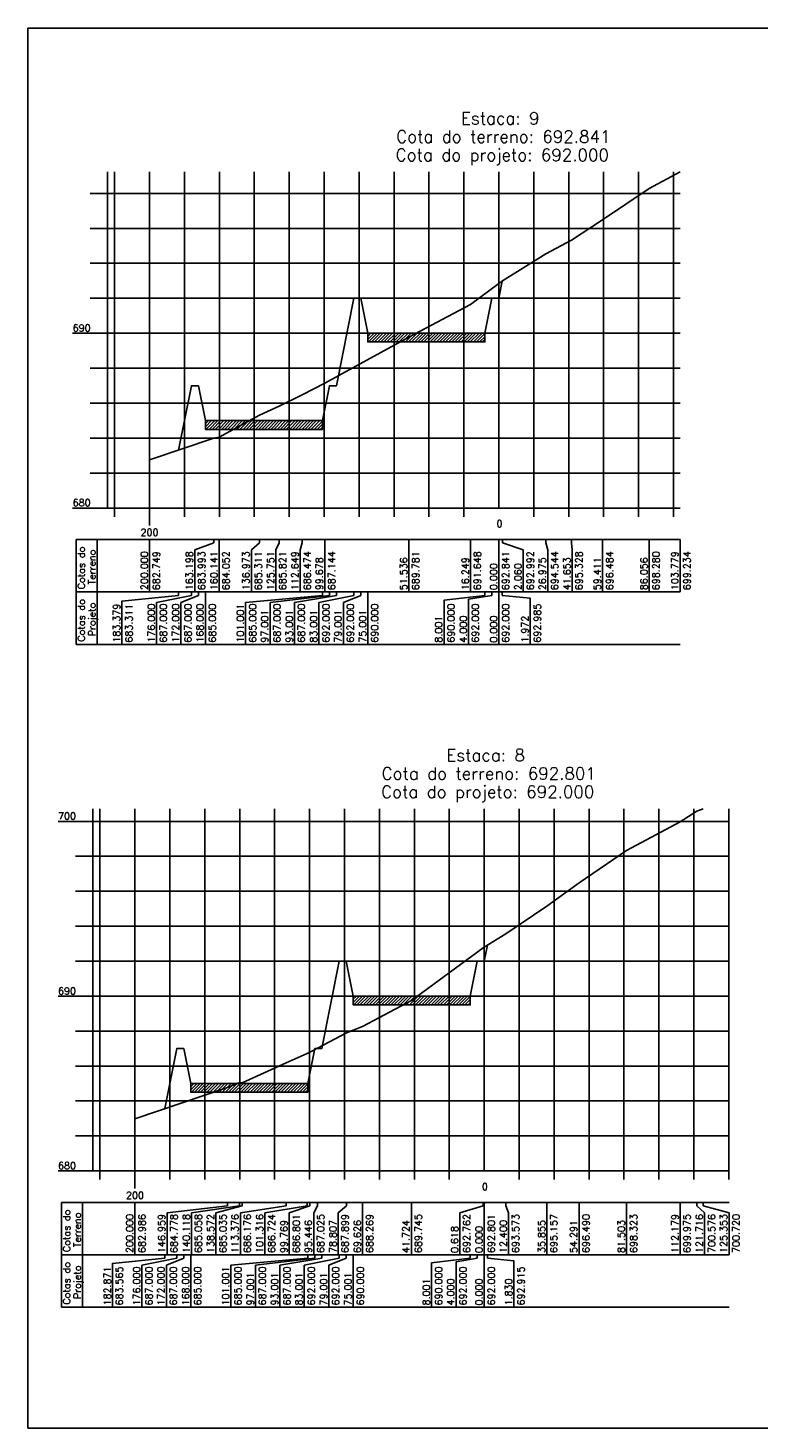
# Model space of a CAD drawing. Header units: inches. Extents: x 380 to 1905, y 508 to 2199.
# Tile 9 of 11: x 1346 to 1555, y 1425 to 1826. Entities that reach past the tile are written whole.
import ezdxf

# ---------------------------------------------------------------- set-up
doc = ezdxf.new("R2010")
doc.units = ezdxf.units.IN
doc.header["$MEASUREMENT"] = 0
doc.linetypes.add('CONTINUO', pattern=[0])
for name, color, linetype in [('PROJETO', 104, 'Continuous'), ('SELO', 11, 'Continuous'), ('TERRENO', 22, 'Continuous'), ('TG', 7, 'CONTINUO'), ('Vp', 2, 'Continuous')]:
    doc.layers.add(name, color=color, linetype=linetype)
doc.styles.add('SIMPLEX', font='simplex', dxfattribs={"height": 0.2})

msp = doc.modelspace()

# ---------------------------------------------------------------- hatches: boundary and pattern name
at = {"layer": 'SELO'}
h = msp.add_hatch(dxfattribs=at)
h.set_pattern_fill('ANSI31', color=256, scale=5, style=0)
h.set_pattern_definition([(45, (-1372.137, 1642.07926), (-0.44194174, 0.44194174), [])])
h.paths.add_polyline_path([(1442.87, 1738.28), (1476.37, 1738.28), (1476.37, 1735.78), (1442.87, 1735.78)])
h = msp.add_hatch(dxfattribs=at)
h.set_pattern_fill('ANSI31', color=256, scale=5, style=0)
h.set_pattern_definition([(45, (-1418.637, 1617.07926), (-0.44194174, 0.44194174), [])])
h.paths.add_polyline_path([(1396.37, 1713.28), (1429.87, 1713.28), (1429.87, 1710.78), (1396.37, 1710.78)])
h = msp.add_hatch(dxfattribs=at)
h.set_pattern_fill('ANSI31', color=256, scale=5, style=0)
h.set_pattern_definition([(45, (-1376.3167, 1452.4486), (-0.44194174, 0.44194174), [])])
h.paths.add_polyline_path([(1438.69, 1548.65), (1472.19, 1548.65), (1472.19, 1546.15), (1438.69, 1546.15)])
h = msp.add_hatch(dxfattribs=at)
h.set_pattern_fill('ANSI31', color=256, scale=5, style=0)
h.set_pattern_definition([(45, (-1422.8167, 1427.4486), (-0.44194174, 0.44194174), [])])
h.paths.add_polyline_path([(1392.19, 1523.65), (1425.69, 1523.65), (1425.69, 1521.15), (1392.19, 1521.15)])

# ---------------------------------------------------------------- linework, layer by layer
at = {"layer": 'PROJETO', "flags": 128}
for points in [[(1388.68, 1704.83), (1392.37, 1723.28), (1392.37, 1723.28), (1394.37, 1723.28), (1396.37, 1713.28), (1429.87, 1713.28), (1431.87, 1723.28), (1433.87, 1723.28), (1438.87, 1748.28), (1440.87, 1748.28), (1442.87, 1738.28), (1476.37, 1738.28), (1478.37, 1748.28), (1480.37, 1748.28), (1480.37, 1748.28), (1480.37, 1748.28), (1480.37, 1748.28), (1481.36, 1753.2)], [(1384.76, 1516.47), (1388.19, 1533.65), (1388.19, 1533.65), (1390.19, 1533.65), (1392.19, 1523.65), (1425.69, 1523.65), (1427.69, 1533.65), (1429.69, 1533.65), (1434.69, 1558.65), (1436.69, 1558.65), (1438.69, 1548.65), (1472.19, 1548.65), (1474.19, 1558.65), (1476.19, 1558.65), (1476.19, 1558.65), (1476.19, 1558.65), (1476.19, 1558.65), (1477.11, 1563.22)]]:
    msp.add_lwpolyline(points, dxfattribs=at)
at = {"layer": 'SELO'}
for points in [[(1442.87, 1738.28), (1476.37, 1738.28), (1476.37, 1735.78), (1442.87, 1735.78)], [(1396.37, 1713.28), (1429.87, 1713.28), (1429.87, 1710.78), (1396.37, 1710.78)], [(1438.69, 1548.65), (1472.19, 1548.65), (1472.19, 1546.15), (1438.69, 1546.15)], [(1392.19, 1523.65), (1425.69, 1523.65), (1425.69, 1521.15), (1392.19, 1521.15)]]:
    msp.add_lwpolyline(points, close=True, dxfattribs=at)
at = {"layer": 'TERRENO', "flags": 128}
for points in [[(1380.37, 1702.02), (1398.77, 1708.24), (1400.3, 1708.54), (1411.89, 1714.83), (1417.5, 1717.38), (1424.05, 1720.65), (1430.53, 1724), (1454.6, 1737.18), (1472.25, 1746.52), (1480.37, 1752.48), (1481.4, 1753.24), (1493.86, 1761), (1501.2, 1764.92), (1510.08, 1770.7), (1523.4, 1779.68), (1532.26, 1784.45)], [(1376.19, 1513.58), (1402.71, 1522.54), (1406.13, 1523.94), (1406.91, 1523.82), (1419.5, 1529.53), (1425.53, 1532.27), (1426.31, 1532.65), (1428.47, 1533.77), (1436.79, 1538.14), (1441.38, 1539.99), (1455.33, 1547.37), (1475.88, 1562.46), (1476.19, 1562.65), (1482.39, 1566.51), (1494.12, 1574.43), (1503.34, 1581.1), (1516.94, 1590.26), (1532.28, 1598.52), (1537.05, 1601.53), (1538.87, 1602.25)]]:
    msp.add_lwpolyline(points, dxfattribs=at)
at = {"layer": 'TG', "color": 4, "linetype": 'CONTINUO', "flags": 128}
for points in [[(1368.37, 1688.28), (1368.37, 1784.45)], [(1480.37, 1688.28), (1480.37, 1784.45)], [(1363.37, 1778.28), (1368.37, 1778.28)], [(1363.37, 1768.28), (1368.37, 1768.28)], [(1363.37, 1758.28), (1368.37, 1758.28)], [(1363.37, 1748.28), (1368.37, 1748.28)], [(1358.37, 1738.28), (1368.37, 1738.28)], [(1363.37, 1728.28), (1368.37, 1728.28)], [(1363.37, 1718.28), (1368.37, 1718.28)], [(1363.37, 1708.28), (1368.37, 1708.28)], [(1363.37, 1698.28), (1368.37, 1698.28)], [(1358.37, 1688.28), (1368.37, 1688.28)], [(1368.37, 1688.28), (1532.26, 1688.28)], [(1370.37, 1685.78), (1370.37, 1688.28)], [(1380.37, 1683.28), (1380.37, 1688.28)], [(1390.37, 1685.78), (1390.37, 1688.28)], [(1400.37, 1685.78), (1400.37, 1688.28)], [(1410.37, 1685.78), (1410.37, 1688.28)], [(1420.37, 1685.78), (1420.37, 1688.28)], [(1430.37, 1685.78), (1430.37, 1688.28)], [(1440.37, 1685.78), (1440.37, 1688.28)], [(1450.37, 1685.78), (1450.37, 1688.28)], [(1460.37, 1685.78), (1460.37, 1688.28)], [(1470.37, 1685.78), (1470.37, 1688.28)], [(1490.37, 1685.78), (1490.37, 1688.28)], [(1500.37, 1685.78), (1500.37, 1688.28)], [(1510.37, 1685.78), (1510.37, 1688.28)], [(1520.37, 1685.78), (1520.37, 1688.28)], [(1530.37, 1685.78), (1530.37, 1688.28)], [(1364.19, 1498.65), (1364.19, 1602.25)], [(1476.19, 1498.65), (1476.19, 1602.25)], [(1354.19, 1598.65), (1364.19, 1598.65)], [(1359.19, 1588.65), (1364.19, 1588.65)], [(1359.19, 1578.65), (1364.19, 1578.65)], [(1359.19, 1568.65), (1364.19, 1568.65)], [(1359.19, 1558.65), (1364.19, 1558.65)], [(1354.19, 1548.65), (1364.19, 1548.65)], [(1359.19, 1538.65), (1364.19, 1538.65)], [(1359.19, 1528.65), (1364.19, 1528.65)], [(1359.19, 1518.65), (1364.19, 1518.65)], [(1359.19, 1508.65), (1364.19, 1508.65)], [(1354.19, 1498.65), (1364.19, 1498.65)], [(1364.19, 1498.65), (1546.28, 1498.65)], [(1366.19, 1496.15), (1366.19, 1498.65)], [(1376.19, 1493.65), (1376.19, 1498.65)], [(1386.19, 1496.15), (1386.19, 1498.65)], [(1396.19, 1496.15), (1396.19, 1498.65)], [(1406.19, 1496.15), (1406.19, 1498.65)], [(1416.19, 1496.15), (1416.19, 1498.65)], [(1426.19, 1496.15), (1426.19, 1498.65)], [(1436.19, 1496.15), (1436.19, 1498.65)], [(1446.19, 1496.15), (1446.19, 1498.65)], [(1456.19, 1496.15), (1456.19, 1498.65)], [(1466.19, 1496.15), (1466.19, 1498.65)], [(1486.19, 1496.15), (1486.19, 1498.65)], [(1496.19, 1496.15), (1496.19, 1498.65)], [(1506.19, 1496.15), (1506.19, 1498.65)], [(1516.19, 1496.15), (1516.19, 1498.65)], [(1526.19, 1496.15), (1526.19, 1498.65)], [(1536.19, 1496.15), (1536.19, 1498.65)], [(1546.19, 1496.15), (1546.19, 1498.65)]]:
    msp.add_lwpolyline(points, dxfattribs=at)
at = {"layer": 'TG', "color": 7, "linetype": 'CONTINUO', "flags": 128}
for points in [[(1370.37, 1688.28), (1370.37, 1784.45)], [(1380.37, 1688.28), (1380.37, 1784.45)], [(1390.37, 1688.28), (1390.37, 1784.45)], [(1400.37, 1688.28), (1400.37, 1784.45)], [(1410.37, 1688.28), (1410.37, 1784.45)], [(1420.37, 1688.28), (1420.37, 1784.45)], [(1430.37, 1688.28), (1430.37, 1784.45)], [(1440.37, 1688.28), (1440.37, 1784.45)], [(1450.37, 1688.28), (1450.37, 1784.45)], [(1460.37, 1688.28), (1460.37, 1784.45)], [(1470.37, 1688.28), (1470.37, 1784.45)], [(1490.37, 1688.28), (1490.37, 1784.45)], [(1500.37, 1688.28), (1500.37, 1784.45)], [(1510.37, 1688.28), (1510.37, 1784.45)], [(1520.37, 1688.28), (1520.37, 1784.45)], [(1530.37, 1688.28), (1530.37, 1784.45)], [(1368.37, 1778.28), (1532.26, 1778.28)], [(1368.37, 1768.28), (1532.26, 1768.28)], [(1368.37, 1758.28), (1532.26, 1758.28)], [(1368.37, 1748.28), (1532.26, 1748.28)], [(1368.37, 1738.28), (1532.26, 1738.28)], [(1368.37, 1728.28), (1532.26, 1728.28)], [(1368.37, 1718.28), (1532.26, 1718.28)], [(1368.37, 1708.28), (1532.26, 1708.28)], [(1368.37, 1698.28), (1532.26, 1698.28)], [(1359.37, 1679.28), (1532.26, 1679.28)], [(1359.37, 1679.28), (1359.37, 1664.28)], [(1365.37, 1679.28), (1365.37, 1664.28)], [(1380.37, 1679.28), (1380.37, 1664.28)], [(1398.77, 1678.28), (1393.3, 1676.28)], [(1398.77, 1679.28), (1398.77, 1678.28)], [(1400.3, 1679.28), (1400.3, 1664.28)], [(1411.89, 1678.28), (1409.53, 1676.28)], [(1411.89, 1679.28), (1411.89, 1678.28)], [(1417.5, 1678.28), (1416.53, 1676.28)], [(1417.5, 1679.28), (1417.5, 1678.28)], [(1424.05, 1678.28), (1423.53, 1676.28)], [(1424.05, 1679.28), (1424.05, 1678.28)], [(1430.53, 1679.28), (1430.53, 1664.28)], [(1454.6, 1679.28), (1454.6, 1664.28)], [(1472.25, 1679.28), (1472.25, 1664.28)], [(1480.37, 1679.28), (1480.37, 1664.28)], [(1481.4, 1679.28), (1481.4, 1678.28)], [(1481.4, 1678.28), (1487.37, 1676.28)], [(1493.86, 1679.28), (1493.86, 1678.28)], [(1493.86, 1678.28), (1494.37, 1676.28)], [(1501.2, 1679.28), (1501.2, 1678.28)], [(1501.2, 1678.28), (1501.37, 1676.28)], [(1510.08, 1679.28), (1510.08, 1664.28)], [(1523.4, 1679.28), (1523.4, 1664.28)], [(1532.26, 1679.28), (1532.26, 1664.28)], [(1393.3, 1676.28), (1393.3, 1664.28)], [(1409.53, 1676.28), (1409.53, 1664.28)], [(1416.53, 1676.28), (1416.53, 1664.28)], [(1423.53, 1676.28), (1423.53, 1664.28)], [(1487.37, 1676.28), (1487.37, 1664.28)], [(1494.37, 1676.28), (1494.37, 1664.28)], [(1501.37, 1676.28), (1501.37, 1664.28)], [(1359.37, 1664.28), (1532.26, 1664.28)], [(1359.37, 1664.28), (1359.37, 1649.28)], [(1365.37, 1664.28), (1365.37, 1649.28)], [(1388.68, 1663.28), (1372.49, 1661.68), (1372.49, 1649.28)], [(1392.37, 1663.28), (1382.37, 1661.28)], [(1388.68, 1664.28), (1388.68, 1663.28)], [(1394.37, 1663.28), (1389.37, 1661.28)], [(1392.37, 1664.28), (1392.37, 1663.28)], [(1392.37, 1664.28), (1392.37, 1663.28)], [(1394.37, 1664.28), (1394.37, 1663.28)], [(1396.37, 1664.28), (1396.37, 1649.28)], [(1429.87, 1663.28), (1407.87, 1661.28)], [(1431.87, 1663.28), (1414.87, 1661.28)], [(1433.87, 1663.28), (1421.87, 1661.28)], [(1438.87, 1663.28), (1428.87, 1661.28)], [(1429.87, 1664.28), (1429.87, 1663.28)], [(1431.87, 1664.28), (1431.87, 1663.28)], [(1433.87, 1664.28), (1433.87, 1663.28)], [(1440.87, 1663.28), (1435.87, 1661.28)], [(1438.87, 1664.28), (1438.87, 1663.28)], [(1440.87, 1664.28), (1440.87, 1663.28)], [(1442.87, 1664.28), (1442.87, 1649.28)], [(1476.37, 1663.28), (1464.68, 1661.9), (1464.68, 1649.28)], [(1478.37, 1663.28), (1471.68, 1662.16), (1471.68, 1649.28)], [(1476.37, 1664.28), (1476.37, 1663.28)], [(1478.37, 1664.28), (1478.37, 1663.28)], [(1480.37, 1664.28), (1480.37, 1649.28)], [(1480.37, 1664.28), (1480.37, 1663.28)], [(1480.37, 1664.28), (1480.37, 1663.28)], [(1480.37, 1664.28), (1480.37, 1663.28)], [(1481.36, 1664.28), (1481.36, 1663.28)], [(1481.36, 1663.28), (1489.36, 1662.48), (1489.36, 1649.28)], [(1382.37, 1661.28), (1382.37, 1649.28)], [(1389.37, 1661.28), (1389.37, 1649.28)], [(1407.87, 1661.28), (1407.87, 1649.28)], [(1414.87, 1661.28), (1414.87, 1649.28)], [(1421.87, 1661.28), (1421.87, 1649.28)], [(1428.87, 1661.28), (1428.87, 1649.28)], [(1435.87, 1661.28), (1435.87, 1649.28)], [(1359.37, 1649.28), (1532.26, 1649.28)], [(1366.19, 1498.65), (1366.19, 1602.25)], [(1376.19, 1498.65), (1376.19, 1602.25)], [(1386.19, 1498.65), (1386.19, 1602.25)], [(1396.19, 1498.65), (1396.19, 1602.25)], [(1406.19, 1498.65), (1406.19, 1602.25)], [(1416.19, 1498.65), (1416.19, 1602.25)], [(1426.19, 1498.65), (1426.19, 1602.25)], [(1436.19, 1498.65), (1436.19, 1602.25)], [(1446.19, 1498.65), (1446.19, 1602.25)], [(1456.19, 1498.65), (1456.19, 1602.25)], [(1466.19, 1498.65), (1466.19, 1602.25)], [(1486.19, 1498.65), (1486.19, 1602.25)], [(1496.19, 1498.65), (1496.19, 1602.25)], [(1506.19, 1498.65), (1506.19, 1602.25)], [(1516.19, 1498.65), (1516.19, 1602.25)], [(1526.19, 1498.65), (1526.19, 1602.25)], [(1536.19, 1498.65), (1536.19, 1602.25)], [(1546.19, 1498.65), (1546.19, 1602.25)], [(1364.19, 1598.65), (1546.28, 1598.65)], [(1364.19, 1588.65), (1546.28, 1588.65)], [(1364.19, 1578.65), (1546.28, 1578.65)], [(1364.19, 1568.65), (1546.28, 1568.65)], [(1364.19, 1558.65), (1546.28, 1558.65)], [(1364.19, 1548.65), (1546.28, 1548.65)], [(1364.19, 1538.65), (1546.28, 1538.65)], [(1364.19, 1528.65), (1546.28, 1528.65)], [(1364.19, 1518.65), (1546.28, 1518.65)], [(1364.19, 1508.65), (1546.28, 1508.65)], [(1355.19, 1489.65), (1546.28, 1489.65)], [(1355.19, 1489.65), (1355.19, 1474.65)], [(1361.19, 1489.65), (1361.19, 1474.65)], [(1376.19, 1489.65), (1376.19, 1474.65)], [(1402.71, 1488.65), (1385.38, 1486.65)], [(1385.38, 1486.65), (1385.38, 1474.65)], [(1406.13, 1488.65), (1392.38, 1486.65)], [(1392.38, 1486.65), (1392.38, 1474.65)], [(1406.91, 1488.65), (1399.38, 1486.65)], [(1399.38, 1486.65), (1399.38, 1474.65)], [(1402.71, 1489.65), (1402.71, 1488.65)], [(1406.13, 1489.65), (1406.13, 1488.65)], [(1419.5, 1488.65), (1406.38, 1486.65)], [(1406.38, 1486.65), (1406.38, 1474.65)], [(1406.91, 1489.65), (1406.91, 1488.65)], [(1425.53, 1488.65), (1413.38, 1486.65)], [(1413.38, 1486.65), (1413.38, 1474.65)], [(1419.5, 1489.65), (1419.5, 1488.65)], [(1426.31, 1488.65), (1420.38, 1486.65)], [(1420.38, 1486.65), (1420.38, 1474.65)], [(1425.53, 1489.65), (1425.53, 1488.65)], [(1426.31, 1489.65), (1426.31, 1488.65)], [(1428.47, 1488.65), (1427.38, 1486.65)], [(1427.38, 1486.65), (1427.38, 1474.65)], [(1428.47, 1489.65), (1428.47, 1488.65)], [(1436.79, 1488.65), (1434.38, 1486.65)], [(1434.38, 1486.65), (1434.38, 1474.65)], [(1436.79, 1489.65), (1436.79, 1488.65)], [(1441.38, 1489.65), (1441.38, 1474.65)], [(1455.33, 1489.65), (1455.33, 1474.65)], [(1475.88, 1488.65), (1469.19, 1486.65)], [(1469.19, 1486.65), (1469.19, 1474.65)], [(1475.88, 1489.65), (1475.88, 1488.65)], [(1476.19, 1489.65), (1476.19, 1474.65)], [(1482.39, 1489.65), (1482.39, 1488.65)], [(1482.39, 1488.65), (1483.19, 1486.65)], [(1483.19, 1486.65), (1483.19, 1474.65)], [(1494.12, 1489.65), (1494.12, 1474.65)], [(1503.34, 1489.65), (1503.34, 1474.65)], [(1516.94, 1489.65), (1516.94, 1474.65)], [(1532.28, 1489.65), (1532.28, 1474.65)], [(1537.05, 1489.65), (1537.05, 1488.65)], [(1537.05, 1488.65), (1539.28, 1486.65)], [(1538.87, 1489.65), (1538.87, 1488.65)], [(1538.87, 1488.65), (1546.28, 1486.65)], [(1539.28, 1486.65), (1539.28, 1474.65)], [(1546.28, 1486.65), (1546.28, 1474.65)], [(1355.19, 1474.65), (1546.28, 1474.65)], [(1355.19, 1474.65), (1355.19, 1459.65)], [(1361.19, 1474.65), (1361.19, 1459.65)], [(1384.76, 1474.65), (1384.76, 1473.65)], [(1388.19, 1474.65), (1388.19, 1473.65)], [(1388.19, 1474.65), (1388.19, 1473.65)], [(1390.19, 1474.65), (1390.19, 1473.65)], [(1392.19, 1474.65), (1392.19, 1459.65)], [(1425.69, 1474.65), (1425.69, 1473.65)], [(1427.69, 1474.65), (1427.69, 1473.65)], [(1429.69, 1474.65), (1429.69, 1473.65)], [(1434.69, 1474.65), (1434.69, 1473.65)], [(1436.69, 1474.65), (1436.69, 1473.65)], [(1438.69, 1474.65), (1438.69, 1459.65)], [(1472.19, 1474.65), (1472.19, 1473.65)], [(1474.19, 1474.65), (1474.19, 1473.65)], [(1476.19, 1474.65), (1476.19, 1459.65)], [(1476.19, 1474.65), (1476.19, 1473.65)], [(1476.19, 1474.65), (1476.19, 1473.65)], [(1476.19, 1474.65), (1476.19, 1473.65)], [(1477.11, 1474.65), (1477.11, 1473.65)], [(1384.76, 1473.65), (1369.77, 1472.19), (1369.77, 1459.65)], [(1388.19, 1473.65), (1378.19, 1471.65)], [(1378.19, 1471.65), (1378.19, 1459.65)], [(1390.19, 1473.65), (1385.19, 1471.65)], [(1385.19, 1471.65), (1385.19, 1459.65)], [(1425.69, 1473.65), (1403.69, 1471.65)], [(1403.69, 1471.65), (1403.69, 1459.65)], [(1427.69, 1473.65), (1410.69, 1471.65)], [(1410.69, 1471.65), (1410.69, 1459.65)], [(1429.69, 1473.65), (1417.69, 1471.65)], [(1417.69, 1471.65), (1417.69, 1459.65)], [(1434.69, 1473.65), (1424.69, 1471.65)], [(1424.69, 1471.65), (1424.69, 1459.65)], [(1436.69, 1473.65), (1431.69, 1471.65)], [(1431.69, 1471.65), (1431.69, 1459.65)], [(1472.19, 1473.65), (1461.13, 1472.34), (1461.13, 1459.65)], [(1474.19, 1473.65), (1468.13, 1472.63), (1468.13, 1459.65)], [(1477.11, 1473.65), (1484.71, 1472.89), (1484.71, 1459.65)], [(1355.19, 1459.65), (1546.28, 1459.65)]]:
    msp.add_lwpolyline(points, dxfattribs=at)
at = {"layer": 'Vp'}
msp.add_lwpolyline([(1904.58, 1825.6), (1345.58, 1825.6), (1345.58, 1425.1), (1729.58, 1425.1), (1729.58, 1599.42), (1904.58, 1599.42)], close=True, dxfattribs=at)

# ---------------------------------------------------------------- texts
at = {"layer": 'TG', "color": 4, "style": 'SIMPLEX'}
for s, p in [('Estaca: 9', (1469.52, 1798.04)), ('Cota do terreno: 692.841', (1450.99, 1792.79)), ('Cota do projeto: 692.000', (1450.85, 1787.54)), ('Estaca: 8', (1465.34, 1615.84)), ('Cota do terreno: 692.801', (1446.81, 1610.59)), ('Cota do projeto: 692.000', (1446.67, 1605.34))]:
    msp.add_text(s, height=3.5, dxfattribs=at).set_placement(p)
at = {"layer": 'TG', "color": 2, "style": 'SIMPLEX'}
for s, p in [('690', (1358.37, 1738.78)), ('680', (1358.37, 1688.78)), ('200', (1377.8, 1680.28)), ('0', (1479.7, 1682.78)), ('700', (1354.19, 1599.15)), ('690', (1354.19, 1549.15)), ('680', (1354.19, 1499.15)), ('0', (1475.52, 1493.15)), ('200', (1373.62, 1490.65))]:
    msp.add_text(s, height=2, dxfattribs=at).set_placement(p)
for s, p in [('Cotas do', (1361.87, 1665.05)), ('Terreno', (1364.87, 1666.43)), ('200.000', (1379.87, 1664.78)), ('682.749', (1383.37, 1664.78)), ('163.198', (1392.8, 1664.78)), ('683.993', (1396.3, 1664.78)), ('160.141', (1399.8, 1664.78)), ('684.052', (1403.3, 1664.78)), ('136.973', (1409.03, 1664.78)), ('685.311', (1412.53, 1664.78)), ('125.751', (1416.03, 1664.78)), ('685.821', (1419.53, 1664.78)), ('112.649', (1423.03, 1664.78)), ('686.474', (1426.53, 1664.78)), ('687.144', (1433.53, 1664.78)), ('689.781', (1457.6, 1664.78)), ('691.648', (1475.25, 1664.78)), ('692.841', (1483.37, 1664.78)), ('692.992', (1490.37, 1664.78)), ('694.544', (1497.37, 1664.78)), ('695.328', (1504.37, 1664.78)), ('696.484', (1513.08, 1664.78)), ('698.280', (1526.4, 1664.78)), ('103.779', (1531.76, 1664.78)), ('699.234', (1535.26, 1664.78)), ('99.678', (1430.03, 1664.78)), ('51.536', (1454.1, 1664.78)), ('16.249', (1471.75, 1664.78)), ('0.000', (1479.87, 1664.78)), ('2.060', (1486.87, 1664.78)), ('26.975', (1493.87, 1664.78)), ('41.653', (1500.87, 1664.78)), ('59.411', (1509.58, 1664.78)), ('86.056', (1522.9, 1664.78)), ('Cotas do', (1361.87, 1650.05)), ('Projeto', (1364.87, 1651.62)), ('183.379', (1371.99, 1649.78)), ('683.311', (1375.49, 1649.78)), ('176.000', (1381.87, 1649.78)), ('687.000', (1385.37, 1649.78)), ('172.000', (1388.87, 1649.78)), ('687.000', (1392.37, 1649.78)), ('168.000', (1395.87, 1649.78)), ('685.000', (1399.37, 1649.78)), ('101.001', (1407.37, 1649.78)), ('685.000', (1410.87, 1649.78)), ('687.000', (1417.87, 1649.78)), ('687.000', (1424.87, 1649.78)), ('692.000', (1431.87, 1649.78)), ('692.000', (1438.87, 1649.78)), ('690.000', (1445.87, 1649.78)), ('690.000', (1467.68, 1649.78)), ('692.000', (1474.68, 1649.78)), ('692.000', (1483.37, 1649.78)), ('692.985', (1492.36, 1649.78)), ('97.001', (1414.37, 1649.78)), ('93.001', (1421.37, 1649.78)), ('83.001', (1428.37, 1649.78)), ('79.001', (1435.37, 1649.78)), ('75.001', (1442.37, 1649.78)), ('8.001', (1464.18, 1649.78)), ('4.000', (1471.18, 1649.78)), ('0.000', (1479.87, 1649.78)), ('1.972', (1488.86, 1649.78)), ('Cotas do', (1357.69, 1475.42)), ('Terreno', (1360.69, 1476.8)), ('200.000', (1375.69, 1475.15)), ('682.986', (1379.19, 1475.15)), ('146.959', (1384.88, 1475.15)), ('684.778', (1388.38, 1475.15)), ('140.118', (1391.88, 1475.15)), ('685.058', (1395.38, 1475.15)), ('138.572', (1398.88, 1475.15)), ('685.035', (1402.38, 1475.15)), ('113.376', (1405.88, 1475.15)), ('686.176', (1409.38, 1475.15)), ('101.316', (1412.88, 1475.15)), ('686.724', (1416.38, 1475.15)), ('99.769', (1419.88, 1475.15)), ('686.801', (1423.38, 1475.15)), ('95.446', (1426.88, 1475.15)), ('687.025', (1430.38, 1475.15)), ('78.807', (1433.88, 1475.15)), ('687.899', (1437.38, 1475.15)), ('69.626', (1440.88, 1475.15)), ('688.269', (1444.38, 1475.15)), ('41.724', (1454.83, 1475.15)), ('689.745', (1458.33, 1475.15)), ('692.762', (1472.19, 1475.15)), ('692.801', (1479.19, 1475.15)), ('12.400', (1482.69, 1475.15)), ('693.573', (1486.19, 1475.15)), ('35.855', (1493.62, 1475.15)), ('695.157', (1497.12, 1475.15)), ('54.291', (1502.84, 1475.15)), ('696.490', (1506.34, 1475.15)), ('81.503', (1516.44, 1475.15)), ('698.323', (1519.94, 1475.15)), ('112.179', (1531.78, 1475.15)), ('699.975', (1535.28, 1475.15)), ('121.716', (1538.78, 1475.15)), ('700.576', (1542.28, 1475.15)), ('125.353', (1545.78, 1475.15)), ('700.720', (1549.28, 1475.15)), ('0.618', (1468.69, 1475.15)), ('0.000', (1475.69, 1475.15)), ('Cotas do', (1357.69, 1460.42)), ('Projeto', (1360.69, 1461.99)), ('683.565', (1372.77, 1460.15)), ('176.000', (1377.69, 1460.15)), ('687.000', (1381.19, 1460.15)), ('172.000', (1384.69, 1460.15)), ('687.000', (1388.19, 1460.15)), ('168.000', (1391.69, 1460.15)), ('685.000', (1395.19, 1460.15)), ('685.000', (1406.69, 1460.15)), ('687.000', (1413.69, 1460.15)), ('687.000', (1420.69, 1460.15)), ('692.000', (1427.69, 1460.15)), ('692.000', (1434.69, 1460.15)), ('690.000', (1441.69, 1460.15)), ('690.000', (1464.13, 1460.15)), ('692.000', (1471.13, 1460.15)), ('692.000', (1479.19, 1460.15)), ('692.915', (1487.71, 1460.15)), ('182.871', (1369.27, 1460.15)), ('101.001', (1403.19, 1460.15)), ('97.001', (1410.19, 1460.15)), ('93.001', (1417.19, 1460.15)), ('83.001', (1424.19, 1460.15)), ('79.001', (1431.19, 1460.15)), ('75.001', (1438.19, 1460.15)), ('8.001', (1460.63, 1460.15)), ('4.000', (1467.63, 1460.15)), ('0.000', (1475.69, 1460.15)), ('1.830', (1484.21, 1460.15))]:
    msp.add_text(s, height=2, rotation=90, dxfattribs=at).set_placement(p)

doc.saveas('drawing.dxf')
